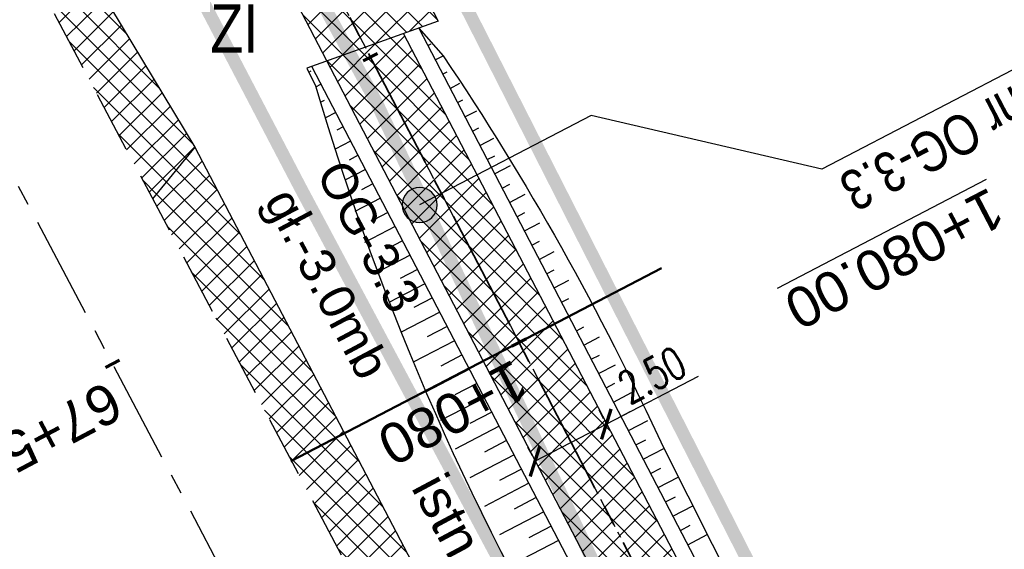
# Model space of a CAD drawing. Header units: metres. Extents: x 7529682 to 7533711, y 5721195 to 5727842.
# Tile 172 of 232: x 7530207 to 7530238, y 5726837 to 5726853. Entities that reach past the tile are written whole.
import ezdxf

# ---------------------------------------------------------------- set-up
doc = ezdxf.new("R2010")
doc.units = ezdxf.units.M
doc.header["$PDMODE"] = 1
doc.header["$PDSIZE"] = 0.3
for name, pattern in [('817-dzialki-09-05-04$0$HIDDEN', [0.375, 0.25, -0.125]), ('ACAD_ISO05W100', [33, 24, -3, 0, -3, 0, -3]), ('CENTER', [50.800000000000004, 31.75, -6.35, 6.35, -6.35]), ('CENTER2', [28.575000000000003, 19.05, -3.175, 3.175, -3.175]), ('HIDDEN', [9.524999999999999, 6.35, -3.175])]:
    doc.linetypes.add(name, pattern=pattern)
for name, color, linetype in [('C-DROGI-SYTUACJA', 7, 'Continuous'), ('C-DROGI-SYTUACJA-ETYKIETY', 7, 'Continuous'), ('D-hatch-pobocza', 131, 'Continuous'), ('D-hatch-zjazdy-BA', 244, 'Continuous'), ('D-hatch-zjazdy-kruszywo', 111, 'Continuous'), ('D-otw-geotechniczne', 4, 'Continuous'), ('D-pobocza', 60, 'Continuous'), ('D-rowy', 160, 'Continuous'), ('D-skarpa', 2, 'Continuous'), ('D-skarpa-kreskowanie', 2, 'Continuous'), ('D-wymiary', 1, 'Continuous')]:
    doc.layers.add(name, color=color, linetype=linetype)
for name, color, linetype, lineweight, true_color in [('D-hatch-ciag-pieszo-rowerowy', 7, 'Continuous', 13, 0xff9f80), ('D-LR-etap-III', 7, '817-dzialki-09-05-04$0$HIDDEN', 50, 0x00008f), ('D-przekroje-pop', 7, 'Continuous', 50, 0x000099)]:
    doc.layers.add(name, color=color, linetype=linetype, lineweight=lineweight, true_color=true_color)
for name, color, linetype, lineweight in [('D-krawędzie', 3, 'Continuous', 30), ('D-obrzeża', 2, 'Continuous', 30), ('D-opisy', 2, 'Continuous', 30), ('D-otw-geotechniczne-opis', 7, 'Continuous', 30), ('D-oś', 10, 'CENTER', 30), ('D-pas-drogowy', 7, 'ACAD_ISO05W100', 50), ('D-zjazdy', 202, 'Continuous', 30), ('D-zjazdy-opis', 202, 'Continuous', 30)]:
    doc.layers.add(name, color=color, linetype=linetype, lineweight=lineweight)
doc.layers.add('poprzeczki', color=7, linetype='Continuous', true_color=0x0000c7)
doc.styles.add('2mm08', font='arial.ttf', dxfattribs={"width": 0.8})
doc.styles.add('ARIAL', font='arial.ttf', dxfattribs={"height": 1})
doc.styles.add('DIMTEXT', font='simplex.shx', dxfattribs={"width": 0.7})
doc.styles.get("Standard").update_dxf_attribs({"font": 'arial.ttf'})
doc.dimstyles.new('500', dxfattribs={"dimtxt": 1, "dimasz": 0.6999999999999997, "dimexe": 0.2, "dimexo": 0.5, "dimgap": 0.2, "dimtad": 1, "dimrnd": 0.005, "dimzin": 0, "dimdsep": 46, "dimtxsty": 'DIMTEXT', "dimblk": 'ARCHTICK', "dimcen": 0, "dimclrd": 256, "dimclre": 256, "dimclrt": 2, "dimadec": 5, "dimazin": 0, "dimtfac": 1, "dimtofl": 0, "dimtmove": 0, "dimatfit": 3, "dimfxl": 1, "dimtolj": 1, "dimtzin": 0, "dimlwd": -1, "dimlwe": -1, "dimarcsym": 0})
pattern_1 = [(45, (0.8765760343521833, 0.4840681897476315), (-0.3367596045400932, 0.3367596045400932), []), (135, (0.8765760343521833, 0.4840681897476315), (-0.3367596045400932, -0.3367596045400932), [])]
pattern_2 = [(45, (0, 0), (-0.3367596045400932, 0.3367596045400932), []), (135, (0, 0), (-0.3367596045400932, -0.3367596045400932), [])]

# ---------------------------------------------------------------- blocks, each defined once
blk = doc.blocks.new('AeccTickLine')
at = {"color": 0, "linetype": 'ByBlock', "lineweight": -2}
blk.add_line((0, 1), (-3.673819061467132e-16, -1), dxfattribs=at)
blk = doc.blocks.new('_ArchTick')
at = {"color": 0, "linetype": 'ByBlock', "const_width": 0.15}
blk.add_lwpolyline([(-0.5, -0.5), (0.5, 0.5)], dxfattribs=at)
blk = doc.blocks.new('*D108')
at = {"layer": 'D-wymiary', "linetype": 'ByBlock', "transparency": 16777216}
for p, q in [((7530225.258602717, 5726840.663772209), (7530228.12627017, 5726842.157401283)), ((7530225.027629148, 5726841.107225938), (7530225.166213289, 5726840.841153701)), ((7530223.041334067, 5726839.508904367), (7530225.258602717, 5726840.663772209)), ((7530222.810360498, 5726839.952358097), (7530222.948944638, 5726839.686285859))]:
    blk.add_line(p, q, dxfattribs=at)
at = {"layer": 'Defpoints', "color": 0, "linetype": 'ByBlock', "lineweight": 30, "transparency": 16777216}
for p in [(7530225.258602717, 5726840.663772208), (7530225.258602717, 5726840.663772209), (7530223.041334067, 5726839.508904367)]:
    blk.add_point(p, dxfattribs=at)
at = {"layer": 'D-wymiary', "linetype": 'ByBlock', "transparency": 16777216, "xscale": 0.6999999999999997, "yscale": 0.6999999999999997, "zscale": 0.6999999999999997}
for p, rotation in [((7530225.258602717, 5726840.663772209), 27.51282421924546), ((7530223.041334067, 5726839.508904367), 207.5128242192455)]:
    blk.add_blockref('_ArchTick', p, dxfattribs=dict(at, rotation=rotation))
at = {"layer": 'D-wymiary', "color": 2, "linetype": 'ByBlock', "transparency": 16777216, "insert": (7530226.67949106, 5726842.193103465), "char_height": 1, "attachment_point": 5, "rotation": 27.512824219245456, "style": 'DIMTEXT'}
blk.add_mtext('\\A1;2.50', dxfattribs=at)
blk = doc.blocks.new('otwor')
at = {"layer": 'D-otw-geotechniczne', "lineweight": 25}
h = blk.add_hatch(color=256, dxfattribs=at)
edge = h.paths.add_edge_path()
edge.add_arc((0, 0), 1.163867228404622, 0, 360)
blk.add_circle((0, 0), 1.163867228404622, dxfattribs=at)

msp = doc.modelspace()

# ---------------------------------------------------------------- hatches: boundary and pattern name
at = {"layer": 'D-hatch-ciag-pieszo-rowerowy'}
h = msp.add_hatch(dxfattribs=at)
h.set_pattern_fill('ANSI37', color=256, scale=0.15, style=0)
h.set_pattern_definition(pattern_1)
h.paths.add_polyline_path([(7530218.951549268, 5726852.807070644), (7530216.574564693, 5726851.958846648), (7530226.803596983, 5726832.319792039), (7530255.070830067, 5726779.690066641), (7530257.273261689, 5726780.872984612), (7530229.013536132, 5726833.48873203)])
at = {"layer": 'D-hatch-pobocza'}
h = msp.add_hatch(dxfattribs=at)
h.set_pattern_fill('ANSI37', color=256, scale=0.15, style=0)
h.set_pattern_definition(pattern_2)
h.paths.add_polyline_path([(7530229.37, 5726816.95), (7530212.464239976, 5726849.277466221), (7530211.150684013, 5726847.666307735), (7530247.819962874, 5726778.438272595), (7530251.181412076, 5726772.190405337), (7530252.579545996, 5726772.942623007), (7530252.44, 5726773.19), (7530240.099999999, 5726795.81)])
at = {"layer": 'D-hatch-zjazdy-BA'}
h = msp.add_hatch(dxfattribs=at)
h.set_pattern_fill('ANSI37', color=256, scale=0.15, style=0)
h.set_pattern_definition(pattern_1)
h.paths.add_polyline_path([(7530218.818575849, 5726855.542377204), (7530215.223056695, 5726854.553651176), (7530216.574564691, 5726851.958846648), (7530220.029018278, 5726853.191564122)])
at = {"layer": 'D-hatch-zjazdy-kruszywo'}
h = msp.add_hatch(dxfattribs=at)
h.set_pattern_fill('ANSI37', color=256, scale=0.15, style=0)
h.set_pattern_definition(pattern_2)
h.paths.add_polyline_path([(7530209.844131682, 5726853.621519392), (7530209.4, 5726853.58), (7530207.770984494, 5726854.046852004), (7530211.150684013, 5726847.666307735), (7530212.464239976, 5726849.277466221)])

# ---------------------------------------------------------------- linework, layer by layer
at = {"layer": 'C-DROGI-SYTUACJA', "color": 10, "linetype": 'CENTER2', "lineweight": 35, "ltscale": 0.2}
msp.add_lwpolyline([(7529994.784814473, 5727271.452278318), (7530014.918624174, 5727233.117987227), (7530030.611190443, 5727203.571422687), (7530048.95165067, 5727168.884096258), (7530066.58439081, 5727135.608591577), (7530088.791572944, 5727092.929201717), (7530119.442360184, 5727037.047053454), (7530133.979593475, 5727010.093640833), (7530160.01702296, 5726961.449550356), (7530183.786607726, 5726917.332915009), (7530204.666096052, 5726877.528243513), (7530227.908566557, 5726832.904262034), (7530259.102442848, 5726774.825526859, 0.06358496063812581), (7530264.988877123, 5726766.578101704), (7530268.469625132, 5726762.818326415, -0.06508397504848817), (7530272.968742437, 5726756.474687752), (7530281.4242284, 5726740.503672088, -0.06508397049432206), (7530284.141528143, 5726733.216691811), (7530284.890711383, 5726729.972348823, 0.06446268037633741), (7530289.361782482, 5726717.936811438), (7530322.483990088, 5726654.998261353), (7530339.922145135, 5726621.886334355)], format="xyb", dxfattribs=at)
at = {"layer": 'D-krawędzie', "linetype": 'HIDDEN', "ltscale": 0.3}
msp.add_lwpolyline([(7529971.475882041, 5727300.786382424), (7530006.701701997, 5727234.141132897), (7530044.198460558, 5727163.133456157), (7530082.890091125, 5727090.20043586), (7530098.687472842, 5727060.36179238), (7530131.997785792, 5726997.210008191), (7530163.821737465, 5726937.096607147), (7530204.081352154, 5726861.012519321), (7530247.819962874, 5726778.438272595), (7530252.219999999, 5726770.26), (7530259.735272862, 5726756.89951491), (7530263.781713, 5726749.286762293), (7530270.196482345, 5726737.095956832), (7530272.433334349, 5726732.818899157), (7530276.00888925, 5726725.597700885), (7530279.7, 5726718.02), (7530284.501430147, 5726708.939695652), (7530291.375516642, 5726695.939652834), (7530296.045865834, 5726687.107244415), (7530304.46414878, 5726671.186868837), (7530316.603827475, 5726648.181421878)], dxfattribs=at)
at = {"layer": 'D-LR-etap-III', "ltscale": 10, "flags": 128}
msp.add_lwpolyline([(7531750.474471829, 5723895.103125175, 0.4, 0.4, 0), (7531750.505, 5723895.13, 0.4, 0.4, 0), (7531682.71, 5724022.92, 0.4, 0.4, 0), (7531619.177023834, 5724147.203692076, 0.4, 0.4, 0), (7531592.308960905, 5724198.48863389, 0.4, 0.4, 0), (7531553.263875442, 5724272.918564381, 0.4, 0.4, 0), (7531504.019999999, 5724366.79, 0.4, 0.4, 0), (7531482.09, 5724407.62, 0.4, 0.4, 0), (7531412.350402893, 5724541.182759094, 0.4, 0.4, 0), (7531388.463669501, 5724586.929768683, 0.4, 0.4, 0), (7531345.12, 5724669.94, 0.4, 0.4, 0), (7531127.66, 5725081.67, 0.4, 0.4, 0), (7531059.253139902, 5725211.040795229, 0.4, 0.4, 0), (7531008.007244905, 5725307.953830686, 0.4, 0.4, 0), (7530964.181635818, 5725390.835555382, 0.4, 0.4, 0), (7530914.557354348, 5725484.683561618, 0.4, 0.4, 0), (7530865.243241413, 5725577.493975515, 0.4, 0.4, 0), (7530840.085257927, 5725624.058651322, 0.4, 0.4, 0), (7530802.559525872, 5725694.924584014, 0.4, 0.4, 0), (7530755.54, 5725787.51, 0.4, 0.4, 0), (7530708.717810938, 5725876.303221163, 0.4, 0.4, 0), (7530695.12, 5725902.09, 0.4, 0.4, 0), (7530642.91397006, 5726001.07839487, 0.4, 0.4, 0), (7530634.934723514, 5726016.146615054, 0.4, 0.4, 0), (7530610.820000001, 5726061.929999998, 0.4, 0.4, 0), (7530610.820000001, 5726061.929999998, 0.4, 0.4, 0), (7530607.21, 5726063.51, 0.4, 0.4, 0), (7530597.42, 5726080.68, 0.4, 0.4, 0), (7530591.16, 5726088.44, 0.4, 0.4, 0), (7530581.28, 5726107.21, 0.4, 0.4, 0), (7530571.29, 5726130.56, 0.4, 0.4, 0), (7530549.554994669, 5726171.527317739, 0.4, 0.4, 0), (7530531.014309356, 5726206.473807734, 0.4, 0.4, 0), (7530516.461208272, 5726236.016618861, 0.4, 0.4, 0), (7530500.798929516, 5726266.141265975, 0.4, 0.4, 0), (7530491.349999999, 5726283.94, 0.4, 0.4, 0), (7530482.4, 5726303.41, 0.4, 0.4, 0), (7530482.4, 5726303.41, 0.4, 0.4, 0), (7530450.41, 5726357.28, 0.4, 0.4, 0), (7530397.759396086, 5726458.499907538, 0.4, 0.4, 0), (7530334.707815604, 5726583.664702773, 0.4, 0.4, 0), (7530303.939274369, 5726645.167943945, 0.4, 0.4, 0), (7530300.509779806, 5726651.777515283, 0.4, 0.4, 0), (7530289.213532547, 5726671.966724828, 0.4, 0.4, 0), (7530281.54, 5726685.57, 0.4, 0.4, 0), (7530261.37085633, 5726724.163374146, 0.4, 0.4, 0), (7530254.03, 5726738.21, 0.4, 0.4, 0), (7530197.219999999, 5726845.06, 0.4, 0.4, 0), (7530194.71, 5726849.15, 0.4, 0.4, 0), (7530195.92, 5726850.75, 0.4, 0.4, 0), (7530170.546669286, 5726892.961489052, 0.4, 0.4, 0), (7530143.174718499, 5726945.065838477, 0.4, 0.4, 0), (7530105.059999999, 5727018.32, 0.4, 0.4, 0), (7530100.059999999, 5727027.16, 0.4, 0.4, 0), (7530062.318670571, 5727099.625398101, 0.4, 0.4, 0), (7530015.378537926, 5727189.420463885, 0.4, 0.4, 0), (7529983.207960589, 5727250.206596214, 0.4, 0.4, 0), (7529953.284293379, 5727306.74720398, 0.4, 0.4, 0), (7529900.67053443, 5727406.15903814, 0.4, 0.4, 0), (7529890.630239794, 5727425.131178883, 0.4, 0.4, 0), (7529875.155383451, 5727454.426350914, 0.4, 0.4, 0), (7529857.560096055, 5727487.787346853, 0.4, 0.4, 0), (7529835.194401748, 5727530.19312405, 0.4, 0.4, 0), (7529811.740544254, 5727574.662079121, 0.4, 0.4, 0), (7529792.101859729, 5727611.922638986, 0.4, 0.4, 0), (7529768.066117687, 5727657.469613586, 0.4, 0.4, 0), (7529755.210566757, 5727682.131373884, 0.4, 0.4, 0), (7529753.309999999, 5727681.13, 0.4, 0.4, 0), (7529739.21, 5727707.77, 0.4, 0.4, 0), (7529735.394745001, 5727711.251990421, 0.4, 0.4, 0), (7529725.42, 5727730.2, 0.4, 0.4, 0), (7529723.55, 5727729.88, 0.4, 0.4, 0), (7529695.566668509, 5727782.932080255, 0.4, 0.4, 0), (7529717.67971874, 5727794.024357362, 0.4, 0.4, 0), (7529736.274870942, 5727758.647400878, 0.4, 0.4, 0), (7529736.274870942, 5727758.647400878, 0.4, 0.4, 0), (7529744.511003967, 5727750.406106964, 0.4, 0.4, 0), (7529744.511003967, 5727750.406106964, 0.4, 0.4, 0), (7529750.282568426, 5727738.549848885, 0.4, 0.4, 0), (7529777.108510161, 5727687.569424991, 0.4, 0.4, 0), (7529796.51537536, 5727651.329932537, 0.4, 0.4, 0), (7529814.937945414, 5727616.793170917, 0.4, 0.4, 0), (7529839.006722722, 5727572.303976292, 0.4, 0.4, 0), (7529860.617626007, 5727532.509108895, 0.4, 0.4, 0), (7529882.348967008, 5727491.504261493, 0.4, 0.4, 0), (7529904.865139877, 5727449.096370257, 0.4, 0.4, 0), (7529920.747384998, 5727418.884773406, 0.4, 0.4, 0), (7529946.676504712, 5727368.547487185, 0.4, 0.4, 0), (7529972.024701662, 5727320.573310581, 0.4, 0.4, 0), (7529987.740014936, 5727290.153392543, 0.4, 0.4, 0), (7529996.497385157, 5727273.661630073, 0.4, 0.4, 0), (7530017.541471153, 5727234.202689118, 0.4, 0.4, 0), (7530033.053657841, 5727204.864166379, 0.4, 0.4, 0), (7530051.622983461, 5727170.222745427, 0.4, 0.4, 0), (7530069.276612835, 5727137.015751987, 0.4, 0.4, 0), (7530089.385386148, 5727097.533639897, 0.4, 0.4, 0), (7530109.712512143, 5727060.746615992, 0.4, 0.4, 0), (7530136.769722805, 5727011.640131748, 0.4, 0.4, 0), (7530162.446686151, 5726962.743777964, 0.4, 0.4, 0), (7530187.674104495, 5726916.992101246, 0.4, 0.4, 0), (7530207.820739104, 5726879.335323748, 0.4, 0.4, 0), (7530230.625609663, 5726834.518686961, 0.4, 0.4, 0), (7530262.288093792, 5726776.61832811, 0.4, 0.4, 0), (7530277.509672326, 5726760.213143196, 0.4, 0.4, 0), (7530286.036865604, 5726744.106684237, 0.4, 0.4, 0), (7530288.097472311, 5726735.884066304, 0.4, 0.4, 0), (7530290.393870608, 5726725.046963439, 0.4, 0.4, 0), (7530296.17664807, 5726713.582980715, 0.4, 0.4, 0), (7530302.726195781, 5726701.18226779, 0.4, 0.4, 0), (7530325.685047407, 5726657.466383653, 0.4, 0.4, 0), (7530343.243978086, 5726623.648592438, 0.4, 0.4, 0), (7530360.229820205, 5726591.746871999, 0.4, 0.4, 0), (7530383.20855044, 5726548.059469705, 0.4, 0.4, 0), (7530406.017875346, 5726503.605514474, 0.4, 0.4, 0), (7530427.464919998, 5726462.620289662, 0.4, 0.4, 0), (7530447.9278544, 5726424.388014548, 0.4, 0.4, 0), (7530471.126878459, 5726379.920667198, 0.4, 0.4, 0), (7530490.501003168, 5726343.033350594, 0.4, 0.4, 0), (7530509.499458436, 5726306.733076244, 0.4, 0.4, 0), (7530529.890269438, 5726267.244072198, 0.4, 0.4, 0), (7530543.852446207, 5726238.990319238, 0.4, 0.4, 0), (7530554.808897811, 5726218.943990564, 0.4, 0.4, 0), (7530559.027108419, 5726212.223286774, 0.4, 0.4, 0), (7530563.060988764, 5726206.409670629, 0.4, 0.4, 0), (7530566.93354971, 5726200.463543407, 0.4, 0.4, 0), (7530569.771022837, 5726194.901501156, 0.4, 0.4, 0), (7530571.47319415, 5726191.282350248, 0.4, 0.4, 0), (7530572.839142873, 5726188.024533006, 0.4, 0.4, 0), (7530575.295071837, 5726182.034664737, 0.4, 0.4, 0), (7530579.736851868, 5726173.306070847, 0.4, 0.4, 0), (7530583.3, 5726167.41, 0.4, 0.4, 0), (7530593.4, 5726163.33, 0.4, 0.4, 0), (7530598.618375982, 5726155.264489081, 0.4, 0.4, 0), (7530608.258304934, 5726140.497132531, 0.4, 0.4, 0), (7530603.269999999, 5726136.83, 0.4, 0.4, 0), (7530606.53, 5726131.84, 0.4, 0.4, 0), (7530604.239057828, 5726124.21679044, 0.4, 0.4, 0), (7530605.847136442, 5726121.630127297, 0.4, 0.4, 0), (7530608.971611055, 5726116.164124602, 0.4, 0.4, 0), (7530618.114293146, 5726097.791111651, 0.4, 0.4, 0), (7530651.213125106, 5726034.959524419, 0.4, 0.4, 0), (7530670.243741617, 5725998.61095082, 0.4, 0.4, 0), (7530698.075474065, 5725945.952624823, 0.4, 0.4, 0), (7530716.505955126, 5725911.3051464, 0.4, 0.4, 0), (7530735.223454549, 5725875.667401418, 0.4, 0.4, 0), (7530752.504235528, 5725842.154920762, 0.4, 0.4, 0), (7530778.310652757, 5725793.501254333, 0.4, 0.4, 0), (7530797.499961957, 5725756.381811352, 0.4, 0.4, 0), (7530812.518974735, 5725728.28874362, 0.4, 0.4, 0), (7530820.039295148, 5725713.160404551, 0.4, 0.4, 0), (7530822.422446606, 5725710.193574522, 0.4, 0.4, 0), (7530833.154893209, 5725688.800634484, 0.4, 0.4, 0), (7530849.629354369, 5725656.158601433, 0.4, 0.4, 0), (7530867.98290276, 5725621.963939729, 0.4, 0.4, 0), (7530872.629809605, 5725612.88760475, 0.4, 0.4, 0), (7530880.354488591, 5725597.594500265, 0.4, 0.4, 0), (7530883.839446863, 5725593.389159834, 0.4, 0.4, 0), (7530891.782113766, 5725587.763349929, 0.4, 0.4, 0), (7530895.038670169, 5725584.280746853, 0.4, 0.4, 0), (7530897.033644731, 5725580.941110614, 0.4, 0.4, 0), (7530900.951646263, 5725579.945856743, 0.4, 0.4, 0), (7530904.80970798, 5725571.977328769, 0.4, 0.4, 0), (7530903.682362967, 5725568.566434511, 0.4, 0.4, 0), (7530908.900614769, 5725558.844845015, 0.4, 0.4, 0), (7530910.252030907, 5725545.671606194, 0.4, 0.4, 0), (7530912.872986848, 5725538.645543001, 0.4, 0.4, 0), (7530945.278171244, 5725478.464284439, 0.4, 0.4, 0), (7530959.692318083, 5725450.24628822, 0.4, 0.4, 0), (7531002.82670893, 5725368.192370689, 0.4, 0.4, 0), (7531044.703532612, 5725290.314293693, 0.4, 0.4, 0), (7531064.098839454, 5725253.212562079, 0.4, 0.4, 0), (7531083.010253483, 5725216.677517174, 0.4, 0.4, 0), (7531113.013137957, 5725158.465613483, 0.4, 0.4, 0), (7531137.364304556, 5725113.07076138, 0.4, 0.4, 0), (7531150.830830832, 5725086.711759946, 0.4, 0.4, 0), (7531159.745663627, 5725076.640848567, 0.4, 0.4, 0), (7531166.309999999, 5725074.58, 0.4, 0.4, 0), (7531172.29, 5725062.58, 0.4, 0.4, 0), (7531170.589828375, 5725055.605912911, 0.4, 0.4, 0), (7531173.732823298, 5725044.080706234, 0.4, 0.4, 0), (7531215.342008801, 5724964.859648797, 0.4, 0.4, 0), (7531238.054496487, 5724921.684649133, 0.4, 0.4, 0), (7531262.389821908, 5724875.282876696, 0.4, 0.4, 0), (7531295.587160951, 5724811.265731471, 0.4, 0.4, 0), (7531348.487908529, 5724712.362812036, 0.4, 0.4, 0), (7531363.740817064, 5724682.68394264, 0.4, 0.4, 0), (7531366.986905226, 5724675.865317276, 0.4, 0.4, 0), (7531382.541261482, 5724646.110625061, 0.4, 0.4, 0), (7531401.299165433, 5724610.874551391, 0.4, 0.4, 0), (7531428.964837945, 5724558.862274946, 0.4, 0.4, 0), (7531449.111202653, 5724520.397801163, 0.4, 0.4, 0), (7531477.292992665, 5724465.831467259, 0.4, 0.4, 0), (7531500.996290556, 5724421.112506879, 0.4, 0.4, 0), (7531512.121834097, 5724400.549045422, 0.4, 0.4, 0), (7531513.78163794, 5724396.757451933, 0.4, 0.4, 0), (7531526.32, 5724379.39, 0.4, 0.4, 0), (7531566.783642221, 5724302.73628205, 0.4, 0.4, 0), (7531578.579156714, 5724282.774819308, 0.4, 0.4, 0), (7531584.232619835, 5724273.111246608, 0.4, 0.4, 0), (7531590.109283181, 5724263.508189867, 0.4, 0.4, 0), (7531593.027899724, 5724258.771479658, 0.4, 0.4, 0), (7531595.711841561, 5724254.226824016, 0.4, 0.4, 0), (7531601.659976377, 5724243.898197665, 0.4, 0.4, 0), (7531606.097733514, 5724235.986407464, 0.4, 0.4, 0), (7531609.382207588, 5724230.799061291, 0.4, 0.4, 0), (7531611.580260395, 5724227.671180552, 0.4, 0.4, 0), (7531612.707802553, 5724225.86410867, 0.4, 0.4, 0), (7531618.665224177, 5724214.480919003, 0.4, 0.4, 0), (7531619.885522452, 5724212.333950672, 0.4, 0.4, 0), (7531620.931818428, 5724210.787064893, 0.4, 0.4, 0), (7531623.518605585, 5724207.111542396, 0.4, 0.4, 0), (7531626.143926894, 5724203.61306897, 0.4, 0.4, 0), (7531632.022984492, 5724196.485954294, 0.4, 0.4, 0), (7531653.949089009, 5724152.617641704, 0.4, 0.4, 0), (7531656.750690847, 5724143.103797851, 0.4, 0.4, 0), (7531659.61440691, 5724133.254504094, 0.4, 0.4, 0), (7531661.627147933, 5724128.646047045, 0.4, 0.4, 0.01093811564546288), (7531674.314987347, 5724101.43546424, 0.4, 0.4, 0), (7531685.137626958, 5724081.408252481, 0.4, 0.4, 0), (7531692.159945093, 5724066.277333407, 0.4, 0.4, 0), (7531699.662164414, 5724051.388120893, 0.4, 0.4, 0), (7531704.480624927, 5724040.808561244, 0.4, 0.4, 0), (7531704.480624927, 5724040.808561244, 0.4, 0.4, 0), (7531704.401251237, 5724037.368913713, 0.4, 0.4, 0), (7531720.383609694, 5724003.441317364, 0.4, 0.4, 0), (7531728.79890528, 5723986.206298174, 0.4, 0.4, 0), (7531733.237926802, 5723977.192631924, 0.4, 0.4, 0), (7531736.750027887, 5723969.505210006, 0.4, 0.4, 0), (7531737.336143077, 5723968.518916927, 0.4, 0.4, 0), (7531738.285051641, 5723967.699360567, 0.4, 0.4, 0), (7531742.180915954, 5723962.346428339, 0.4, 0.4, 0), (7531744.286141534, 5723958.615526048, 0.4, 0.4, 0), (7531755.393260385, 5723944.192617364, 0.4, 0.4, 0), (7531758.69, 5723936.76, 0.4, 0.4, 0), (7531780.08, 5723929.25, 0.4, 0.4, 0), (7531792.611989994, 5723906.337708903, 0.4, 0.4, 0), (7531792.611989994, 5723906.337708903, 0.4, 0.4, 0), (7531756.962094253, 5723883.055323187, 0.4, 0.4, 0), (7531750.46, 5723895.130000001, 0.4, 0.4, 0), (7531750.46, 5723895.130000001, 0, 0, 0)], format="xyseb", dxfattribs=at)
at = {"layer": 'D-obrzeża'}
for points in [[(7530255.070830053, 5726779.690066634), (7530226.803596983, 5726832.319792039), (7530203.558300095, 5726876.949199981), (7530182.682878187, 5726916.746119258), (7530158.915773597, 5726960.858151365), (7530132.878471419, 5727009.502004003), (7530118.344271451, 5727036.449792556), (7530087.649834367, 5727092.411522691), (7530086.699342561, 5727094.242115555), (7530065.47768309, 5727135.027454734), (7530047.847139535, 5727168.298814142), (7530029.506689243, 5727202.986120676), (7530013.813315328, 5727232.534205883), (7529993.681375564, 5727270.864936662)], [(7530257.273261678, 5726780.872984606), (7530229.013536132, 5726833.48873203), (7530218.951549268, 5726852.807070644)]]:
    msp.add_lwpolyline(points, dxfattribs=at)
at = {"layer": 'D-otw-geotechniczne-opis', "linetype": 'ByBlock', "lineweight": 30}
msp.add_lwpolyline([(7530248.70037828, 5726857.312401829), (7530231.956740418, 5726848.591451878), (7530224.792439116, 5726850.260532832), (7530219.451646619, 5726847.478772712)], dxfattribs=at)
at = {"layer": 'D-oś', "ltscale": 0.1}
msp.add_lwpolyline([(7530313.508365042, 5726646.547986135), (7530301.370075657, 5726669.550802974), (7530292.95179271, 5726685.471178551), (7530288.281443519, 5726694.303586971), (7530281.407357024, 5726707.303629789), (7530276.578826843, 5726716.435184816), (7530272.867295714, 5726724.054807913), (7530269.313944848, 5726731.231162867), (7530267.097066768, 5726735.470028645), (7530260.687746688, 5726747.650478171), (7530256.664309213, 5726755.219954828), (7530249.153360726, 5726768.572752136), (7530244.732367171, 5726776.789976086), (7530200.987754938, 5726859.375553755), (7530160.728462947, 5726935.45903188), (7530128.903273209, 5726995.57477155), (7530095.592978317, 5727058.726521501), (7530079.798237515, 5727088.5601794), (7530041.105041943, 5727161.496149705), (7530003.607351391, 5727232.505591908), (7529968.380651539, 5727299.152506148)], dxfattribs=at)
at = {"layer": 'D-oś', "ltscale": 0.03}
msp.add_lwpolyline([(7529994.784814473, 5727271.452278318), (7530014.918624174, 5727233.117987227), (7530030.611190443, 5727203.571422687), (7530048.95165067, 5727168.884096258), (7530066.58439081, 5727135.608591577), (7530088.791572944, 5727092.929201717), (7530119.442360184, 5727037.047053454), (7530133.979593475, 5727010.093640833), (7530160.01702296, 5726961.449550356), (7530183.786607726, 5726917.332915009), (7530204.666096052, 5726877.528243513), (7530227.908566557, 5726832.904262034), (7530259.102442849, 5726774.825526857, 0.06358496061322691), (7530264.988877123, 5726766.578101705), (7530268.469625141, 5726762.818326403, -0.06508397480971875), (7530272.968742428, 5726756.474687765), (7530281.424228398, 5726740.503672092, -0.06508397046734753), (7530284.141528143, 5726733.216691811), (7530284.890711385, 5726729.972348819, 0.06446268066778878), (7530289.361782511, 5726717.936811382), (7530322.48423269, 5726654.997800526)], format="xyb", dxfattribs=at)
at = {"layer": 'D-pas-drogowy', "ltscale": 0.2, "flags": 128}
msp.add_lwpolyline([(7531633.018560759, 5724182.834272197, 0.4, 0.4, 0), (7531617.558899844, 5724211.608162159, 0.4, 0.4, 0), (7531566.783642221, 5724302.73628205, 0.4, 0.4, 0), (7531538.419082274, 5724356.469679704, 0.4, 0.4, 0), (7531526.32, 5724379.39, 0.4, 0.4, 0), (7531516.102085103, 5724393.607319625, 0.4, 0.4, 0.001485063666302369), (7531513.78037409, 5724396.837773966, 0.4, 0.4, 0), (7531501.87, 5724413.41, 0.4, 0.4, 0), (7531474.926107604, 5724464.507896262, 0.4, 0.4, 0), (7531446.200436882, 5724518.992313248, 0.4, 0.4, 0), (7531424.962185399, 5724559.262257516, 0.4, 0.4, 0), (7531398.444460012, 5724609.565801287, 0.4, 0.4, 0), (7531379.647455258, 5724645.216004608, 0.4, 0.4, 0), (7531365.23, 5724672.56, 0.4, 0.4, 0), (7531341.305752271, 5724717.915356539, 0.4, 0.4, 0), (7531312.899996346, 5724771.788898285, 0.4, 0.4, 0), (7531292.590923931, 5724810.306502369, 0.4, 0.4, 0), (7531259.391619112, 5724873.271351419, 0.4, 0.4, 0), (7531233.740401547, 5724921.922582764, 0.4, 0.4, 0), (7531203.072738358, 5724980.092044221, 0.4, 0.4, 0), (7531173.471398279, 5725036.225177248, 0.4, 0.4, 0), (7531168.269999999, 5725046.09, 0.4, 0.4, 0), (7531172.29, 5725062.58, 0.4, 0.4, 0), (7531166.309999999, 5725074.58, 0.4, 0.4, 0), (7531150.32, 5725079.6, 0.4, 0.4, 0), (7531141.5, 5725096.43, 0.4, 0.4, 0), (7531109.311735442, 5725157.814415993, 0.4, 0.4, 0), (7531086.641300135, 5725201.047918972, 0.4, 0.4, 0), (7531059.198258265, 5725253.383662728, 0.4, 0.4, 0), (7531028.206828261, 5725312.48946212, 0.4, 0.4, 0), (7530999.104694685, 5725367.990143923, 0.4, 0.4, 0), (7530956.247527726, 5725449.724815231, 0.4, 0.4, 0), (7530924.397774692, 5725510.463768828, 0.4, 0.4, 0), (7530897.509999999, 5725561.74, 0.4, 0.4, 0), (7530894.46, 5725566.14, 0.4, 0.4, 0), (7530892.16, 5725570.49, 0.4, 0.4, 0), (7530869.362688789, 5725613.307018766, 0.4, 0.4, 0), (7530861.693971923, 5725627.704613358, 0.4, 0.4, 0), (7530852.74, 5725644.52, 0.4, 0.4, 0), (7530831.509999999, 5725684.2, 0.4, 0.4, 0), (7530811.13, 5725722.52, 0.4, 0.4, 0), (7530792.3476413, 5725757.940652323, 0.4, 0.4, 0), (7530768.03, 5725803.8, 0.4, 0.4, 0), (7530748.768542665, 5725840.178507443, 0.4, 0.4, 0), (7530727.7, 5725879.97, 0.4, 0.4, 0), (7530712.0981582, 5725909.54523909, 0.4, 0.4, 0), (7530693.644105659, 5725944.645156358, 0.4, 0.4, 0), (7530665.702224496, 5725997.538976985, 0.4, 0.4, 0), (7530641.759999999, 5726042.88, 0.4, 0.4, 0), (7530616.5, 5726091.48, 0.4, 0.4, 0), (7530604.628439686, 5726114.319880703, 0.4, 0.4, -0.007762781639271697), (7530602.5, 5726118.43, 0.4, 0.4, 0), (7530603.992037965, 5726123.394821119, 0.4, 0.4, 0), (7530606.53, 5726131.84, 0.4, 0.4, 0), (7530603.269999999, 5726136.83, 0.4, 0.4, 0), (7530593.775620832, 5726151.368713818, 0.4, 0.4, 0), (7530590.202637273, 5726156.84001263, 0.4, 0.4, 0), (7530583.3, 5726167.41, 0.4, 0.4, 0), (7530580.578343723, 5726170.427567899, 0.4, 0.4, 0), (7530575.849999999, 5726175.67, 0.4, 0.4, 0), (7530569.009999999, 5726186.66, 0.4, 0.4, 0), (7530562.555322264, 5726199.189409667, 0.4, 0.4, 0), (7530555.67, 5726211.39, 0.4, 0.4, 0), (7530548.29, 5726224.23, 0.4, 0.4, 0), (7530540.58, 5726237.71, 0.4, 0.4, 0), (7530532.679999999, 5726252.65, 0.4, 0.4, 0), (7530524.059999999, 5726269.35, 0.4, 0.4, 0), (7530502.82, 5726309.91, 0.4, 0.4, 0), (7530488.83, 5726336.63, 0.4, 0.4, 0), (7530466.03, 5726380.16, 0.4, 0.4, 0), (7530438.469999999, 5726432.77, 0.4, 0.4, 0), (7530424.53, 5726459.09, 0.4, 0.4, 0), (7530401.63, 5726502.97, 0.4, 0.4, 0), (7530383.38, 5726538.06, 0.4, 0.4, 0), (7530353.969999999, 5726593.52, 0.4, 0.4, 0), (7530338.469999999, 5726622.74, 0.4, 0.4, 0), (7530322.009999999, 5726653.88, 0.4, 0.4, 0), (7530297.54, 5726700.33, 0.4, 0.4, 0), (7530287.38, 5726719.6, 0.4, 0.4, 0), (7530285.94993921, 5726722.315508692, 0.4, 0.4, 0), (7530280.259999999, 5726733.12, 0.4, 0.4, 0), (7530266.73, 5726758.74, 0.4, 0.4, 0), (7530260.42, 5726770.47, 0.4, 0.4, 0), (7530253.25, 5726783.82, 0.4, 0.4, 0), (7530244.95, 5726799.33, 0.4, 0.4, 0), (7530239.389999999, 5726808.49, 0.4, 0.4, 0), (7530238.29, 5726807.9, 0.4, 0.4, 0), (7530218.11, 5726850.67, 0.4, 0.4, 0), (7530175.906646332, 5726928.168028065, 0.4, 0.4, 0), (7530096.679999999, 5727076.15, 0.4, 0.4, 0), (7530094.679999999, 5727079.89, 0.4, 0.4, 0), (7530064.59693469, 5727135.522637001, 0.4, 0.4, 0), (7530046.730970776, 5727168.8921561, 0.4, 0.4, 0), (7530025.803045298, 5727208.461374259, 0.4, 0.4, 0), (7530012.846501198, 5727232.979315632, 0.4, 0.4, 0), (7529994.15, 5727268.45, 0.4, 0.4, 0), (7529981.670868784, 5727291.93018666, 0.4, 0.4, 0), (7529949.889999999, 5727351.73, 0.4, 0.4, 0), (7529924.75, 5727399.03, 0.4, 0.4, 0), (7529915.515824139, 5727417.099754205, 0.4, 0.4, 0), (7529885.83, 5727475.19, 0.4, 0.4, 0), (7529862.559999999, 5727519.97, 0.4, 0.4, 0), (7529852.984923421, 5727538.191086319, 0.4, 0.4, 0), (7529836.513084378, 5727569.51130111, 0.4, 0.4, 0), (7529815.36890814, 5727609.140983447, 0.4, 0.4, 0), (7529792.795203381, 5727651.247499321, 0.4, 0.4, 0), (7529774.199114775, 5727685.858348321, 0.4, 0.4, 0), (7529746.966026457, 5727736.059440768, 0.4, 0.4, 0), (7529733.92, 5727757.62, 0.4, 0.4, 0), (7529708.607472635, 5727806.388536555, 0.4, 0.4, 0), (7529688.491967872, 5727796.344621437, 0.4, 0.4, 0), (7529723.55, 5727729.88, 0.4, 0.4, 0), (7529725.42, 5727730.2, 0.4, 0.4, 0), (7529735.38, 5727711.28, 0.4, 0.4, 0), (7529739.21, 5727707.77, 0.4, 0.4, 0), (7529753.309999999, 5727681.13, 0.4, 0.4, 0), (7529755.178396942, 5727682.114424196, 0.4, 0.4, 0), (7529792.101859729, 5727611.922638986, 0.4, 0.4, 0), (7529811.740544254, 5727574.662079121, 0.4, 0.4, 0), (7529835.194401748, 5727530.19312405, 0.4, 0.4, 0), (7529857.560096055, 5727487.787346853, 0.4, 0.4, 0), (7529875.155383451, 5727454.426350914, 0.4, 0.4, 0), (7529890.630239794, 5727425.131178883, 0.4, 0.4, 0), (7529900.67053443, 5727406.15903814, 0.4, 0.4, 0), (7529953.284293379, 5727306.74720398, 0.4, 0.4, 0), (7529983.207960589, 5727250.206596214, 0.4, 0.4, 0), (7530015.378537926, 5727189.420463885, 0.4, 0.4, 0), (7530062.318670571, 5727099.625398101, 0.4, 0.4, 0), (7530100.059999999, 5727027.16, 0.4, 0.4, 0), (7530105.059999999, 5727018.32, 0.4, 0.4, 0), (7530143.174718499, 5726945.065838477, 0.4, 0.4, 0), (7530170.546669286, 5726892.961489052, 0.4, 0.4, 0), (7530195.92, 5726850.75, 0.4, 0.4, 0), (7530194.71, 5726849.15, 0.4, 0.4, 0), (7530197.219999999, 5726845.06, 0.4, 0.4, 0), (7530254.03, 5726738.21, 0.4, 0.4, 0), (7530261.37085633, 5726724.163374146, 0.4, 0.4, 0), (7530281.54, 5726685.57, 0.4, 0.4, 0), (7530289.213532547, 5726671.966724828, 0.4, 0.4, 0), (7530300.509779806, 5726651.777515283, 0.4, 0.4, 0), (7530303.939274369, 5726645.167943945, 0.4, 0.4, 0), (7530334.707815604, 5726583.664702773, 0.4, 0.4, 0), (7530397.759396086, 5726458.499907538, 0.4, 0.4, 0), (7530450.41, 5726357.28, 0.4, 0.4, 0), (7530482.4, 5726303.41, 0.4, 0.4, 0), (7530483.687990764, 5726301.003383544, 0.4, 0.4, 0), (7530491.349999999, 5726283.94, 0.4, 0.4, 0), (7530512.67, 5726243.78, 0.4, 0.4, 0), (7530529.429999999, 5726209.46, 0.4, 0.4, 0), (7530571.29, 5726130.56, 0.4, 0.4, 0), (7530581.28, 5726107.21, 0.4, 0.4, 0), (7530591.16, 5726088.44, 0.4, 0.4, 0), (7530597.42, 5726080.68, 0.4, 0.4, 0), (7530607.21, 5726063.51, 0.4, 0.4, 0), (7530610.820000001, 5726061.929999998, 0.4, 0.4, 0), (7530634.934723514, 5726016.146615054, 0.4, 0.4, 0), (7530642.91397006, 5726001.07839487, 0.4, 0.4, 0), (7530695.12, 5725902.09, 0.4, 0.4, 0), (7530708.717810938, 5725876.303221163, 0.4, 0.4, 0), (7530755.54, 5725787.51, 0.4, 0.4, 0), (7530802.559525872, 5725694.924584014, 0.4, 0.4, 0), (7530840.085257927, 5725624.058651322, 0.4, 0.4, 0), (7530865.243241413, 5725577.493975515, 0.4, 0.4, 0), (7530914.557354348, 5725484.683561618, 0.4, 0.4, 0), (7530964.181635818, 5725390.835555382, 0.4, 0.4, 0), (7531008.007244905, 5725307.953830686, 0.4, 0.4, 0), (7531059.253139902, 5725211.040795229, 0.4, 0.4, 0), (7531127.66, 5725081.67, 0.4, 0.4, 0), (7531345.12, 5724669.94, 0.4, 0.4, 0), (7531388.463669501, 5724586.929768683, 0.4, 0.4, 0), (7531412.350402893, 5724541.182759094, 0.4, 0.4, 0), (7531482.09, 5724407.62, 0.4, 0.4, 0), (7531504.019999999, 5724366.79, 0.4, 0.4, 0), (7531519.374444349, 5724337.520497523, 0.4, 0.4, 0), (7531563.748815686, 5724252.931583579, 0.4, 0.4, 0), (7531602.175111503, 5724179.681224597, 0.4, 0.4, 0), (7531619.177023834, 5724147.203692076, 0.4, 0.4, 0), (7531625.038493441, 5724135.63500206, 0.4, 0.4, 0), (7531656.796442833, 5724073.31633882, 0.4, 0.4, 0), (7531675.12, 5724037.36, 0.4, 0.4, 0), (7531682.71, 5724022.92, 0.4, 0.4, 0), (7531705.565196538, 5723979.810545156, 0.4, 0.4, 0), (7531736.605941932, 5723921.261514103, 0.4, 0.4, 0), (7531750.46, 5723895.130000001, 0.4, 0.4, 0), (7531740.769999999, 5723886.56, 0.4, 0.4, 0), (7531732.86, 5723885, 0.4, 0.4, 0), (7531722.179999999, 5723887.77, 0.4, 0.4, 0), (7531729.87, 5723862.17, 0.4, 0.4, 0), (7531742.92, 5723861.93, 0.4, 0.4, 0), (7531763.71, 5723859.52, 0.4, 0.4, 0), (7531768.42, 5723854.12, 0.4, 0.4, 0), (7531787.42, 5723817.97, 0.4, 0.4, 0), (7531795.57, 5723809.82, 0.4, 0.4, 0), (7531816.346897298, 5723819.850397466, 0.4, 0.4, 0), (7531816.346897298, 5723819.850397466, 0.4, 0.4, 0), (7531805.059999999, 5723843.23, 0.4, 0.4, 0), (7531803.61, 5723886.23, 0.4, 0.4, 0), (7531803.61, 5723886.23, 0.4, 0.4, 0), (7531780.08, 5723929.25, 0.4, 0.4, 0), (7531758.69, 5723936.76, 0.4, 0.4, 0), (7531749.3590272, 5723946.412126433, 0.4, 0.4, 0), (7531742.71, 5723953.29, 0.4, 0.4, 0), (7531735.177368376, 5723967.877529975, 0.4, 0.4, 0), (7531722.37, 5723992.68, 0.4, 0.4, 0), (7531705.041669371, 5724030.885563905, 0.4, 0.4, 0), (7531699.469999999, 5724043.17, 0.4, 0.4, 0), (7531692.69, 5724058.11, 0.4, 0.4, 0), (7531679.672010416, 5724084.016803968, 0.4, 0.4, 0), (7531674.55, 5724094.21, 0.4, 0.4, 0), (7531666.633166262, 5724114.002855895, 0.4, 0.4, 0), (7531649, 5724153.82, 0.4, 0.4, 0), (7531641.49, 5724149.34, 0.4, 0.4, 0), (7531626.04, 5724179.34, 0.4, 0.4, 0), (7531633.03, 5724182.84, 0, 0, 0)], format="xyseb", dxfattribs=at)
at = {"layer": 'D-pobocza'}
for points in [[(7530219.426946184, 5726852.976715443), (7530229.455523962, 5726833.722520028), (7530257.713748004, 5726781.109568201)], [(7530254.630343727, 5726779.453483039), (7530226.361609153, 5726832.08600404), (7530216.099167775, 5726851.789201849)], [(7530212.464239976, 5726849.277466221), (7530229.37, 5726816.95), (7530240.099999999, 5726795.81), (7530252.44, 5726773.19), (7530252.579545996, 5726772.942623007), (7530251.181412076, 5726772.190405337)]]:
    msp.add_lwpolyline(points, dxfattribs=at)
at = {"layer": 'D-przekroje-pop'}
msp.add_lwpolyline([(7530226.977582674, 5726845.515437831), (7530222.543045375, 5726843.205702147), (7530215.447785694, 5726839.510125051)], dxfattribs=at)
at = {"layer": 'D-rowy', "linetype": 'HIDDEN', "ltscale": 0.1, "const_width": 0.4, "flags": 128}
msp.add_lwpolyline([(7530267.204805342, 5726753.581889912), (7530262.981708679, 5726761.263961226), (7530254.918309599, 5726774.308589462), (7530242.345448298, 5726798.174197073), (7530215.738014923, 5726848.032501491), (7530210.965394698, 5726857.16211251)], dxfattribs=at)
at = {"layer": 'D-skarpa', "linetype": 'Continuous'}
for points in [[(7530215.947524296, 5726851.735088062), (7530216.215109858, 5726851.184920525, 0.06497922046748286), (7530224.958918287, 5726831.36793312, -2.610821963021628e-05), (7530231.251929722, 5726819.506548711), (7530233.617734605, 5726815.101668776), (7530238.381060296, 5726806.30894341), (7530240.812599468, 5726801.93936912), (7530243.539830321, 5726797.72860975), (7530246.145187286, 5726793.452392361)], [(7530219.426946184, 5726852.976715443), (7530220.183044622, 5726852.119955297, -0.04068884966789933), (7530227.04376128, 5726839.912340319), (7530229.299592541, 5726835.449726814), (7530230.02375787, 5726834.005962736, 0.003973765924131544), (7530236.320805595, 5726822.229023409), (7530238.69619139, 5726817.829289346), (7530240.99041057, 5726813.385960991), (7530243.491215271, 5726809.053588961), (7530257.183385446, 5726784.005060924), (7530257.315805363, 5726783.763209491), (7530257.885606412, 5726782.731493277), (7530260.346791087, 5726778.377841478), (7530261.663851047, 5726776.201249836, 0.01941615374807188), (7530265.948042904, 5726770.821461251), (7530267.708167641, 5726769.095583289), (7530271.462206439, 5726765.588816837), (7530273.203777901, 5726763.81963173), (7530274.520004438, 5726762.29894806), (7530275.554711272, 5726760.657329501), (7530276.652550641, 5726758.556618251), (7530276.652550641, 5726758.556618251)]]:
    msp.add_lwpolyline(points, format="xyb", dxfattribs=at)
at = {"layer": 'D-skarpa-kreskowanie', "linetype": 'Continuous'}
for p, q in [((7530219.708338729, 5726852.436460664, 107.7613139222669), (7530219.814435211, 5726852.491721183, 107.681559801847)), ((7530219.939312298, 5726851.993006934, 107.7608543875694), (7530220.183044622, 5726852.119955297, 107.5776375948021)), ((7530216.009086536, 5726851.608513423, 107.7362561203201), (7530216.081530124, 5726851.646245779, 107.6842328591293)), ((7530220.170285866, 5726851.549553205, 107.7603948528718), (7530220.307921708, 5726851.621241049, 107.6569321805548)), ((7530216.223931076, 5726851.156658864, 107.7444418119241), (7530216.38494728, 5726851.240524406, 107.6317500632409)), ((7530220.401259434, 5726851.106099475, 107.7599353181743), (7530220.708070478, 5726851.265902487, 107.5293014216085)), ((7530216.375288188, 5726850.671736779, 107.6606235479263), (7530216.495604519, 5726850.734403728, 107.6459570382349)), ((7530220.632233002, 5726850.662645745, 107.7594757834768), (7530220.801408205, 5726850.750760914, 107.6323045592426)), ((7530220.863206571, 5726850.219192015, 107.7590162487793), (7530221.233096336, 5726850.411849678, 107.4809652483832)), ((7530216.846894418, 5726850.353616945, 107.6308309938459), (7530216.526645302, 5726850.186814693, 107.5768052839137)), ((7530217.077867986, 5726849.910163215, 107.6303714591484), (7530216.877935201, 5726849.806027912, 107.5616792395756)), ((7530221.09418014, 5726849.775738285, 107.7585567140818), (7530221.294894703, 5726849.880280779, 107.6076769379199)), ((7530221.325153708, 5726849.332284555, 107.7580971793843), (7530221.758122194, 5726849.557796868, 107.4326290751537)), ((7530217.308841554, 5726849.466709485, 107.6299119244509), (7530216.829359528, 5726849.216970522, 107.4091687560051)), ((7530217.539815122, 5726849.023255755, 107.6294523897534), (7530217.260265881, 5726848.877652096, 107.4774014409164)), ((7530221.556127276, 5726848.888830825, 107.7576376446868), (7530221.788381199, 5726849.009800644, 107.5830493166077)), ((7530217.770788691, 5726848.579802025, 107.6289928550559), (7530217.132073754, 5726848.247126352, 107.2415322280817)), ((7530221.787100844, 5726848.445377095, 107.7571781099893), (7530222.282882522, 5726848.703605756, 107.3844925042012)), ((7530218.00176226, 5726848.136348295, 107.6285333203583), (7530217.642596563, 5726847.949276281, 107.3931236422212)), ((7530222.018074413, 5726848.001923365, 107.7567185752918), (7530222.263729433, 5726848.129873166, 107.5720564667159)), ((7530218.232735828, 5726847.692894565, 107.6280737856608), (7530217.43478798, 5726847.277282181, 107.0738957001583)), ((7530222.249047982, 5726847.558469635, 107.7562590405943), (7530222.735886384, 5726847.812040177, 107.390296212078)), ((7530218.463709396, 5726847.249440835, 107.6276142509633), (7530218.024927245, 5726847.020900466, 107.3088458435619)), ((7530222.48002155, 5726847.115015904, 107.7557995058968), (7530222.721204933, 5726847.240636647, 107.5744987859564)), ((7530218.694682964, 5726846.805987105, 107.6271547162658), (7530217.73974313, 5726846.308605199, 106.9093138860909)), ((7530222.710995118, 5726846.671562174, 107.7553399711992), (7530223.188890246, 5726846.920474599, 107.3960999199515)), ((7530218.925656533, 5726846.362533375, 107.6266951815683), (7530218.427603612, 5726846.103121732, 107.2523022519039)), ((7530222.941968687, 5726846.228108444, 107.7548804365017), (7530223.178680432, 5726846.351400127, 107.5769411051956)), ((7530219.156630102, 5726845.919079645, 107.6262356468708), (7530218.119358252, 5726845.37881498, 106.8465047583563)), ((7530223.172942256, 5726845.784654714, 107.7544209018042), (7530223.641894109, 5726846.02890902, 107.4019036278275)), ((7530219.38760367, 5726845.475625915, 107.6257761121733), (7530218.848384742, 5726845.194772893, 107.2204381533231)), ((7530223.403915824, 5726845.341200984, 107.7539613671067), (7530223.636155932, 5726845.462163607, 107.5793834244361)), ((7530219.618577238, 5726845.032172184, 107.6253165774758), (7530218.498973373, 5726844.449024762, 106.7836956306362)), ((7530223.634889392, 5726844.897747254, 107.7535018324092), (7530224.094897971, 5726845.137343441, 107.407707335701)), ((7530219.849550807, 5726844.588718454, 107.6248570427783), (7530219.269165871, 5726844.286424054, 107.1885740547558)), ((7530223.865862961, 5726844.454293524, 107.7530422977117), (7530224.093631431, 5726844.572927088, 107.5818257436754)), ((7530220.080524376, 5726844.145264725, 107.6243975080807), (7530218.878588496, 5726843.519234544, 106.720886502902)), ((7530224.096836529, 5726844.010839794, 107.752582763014), (7530224.548073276, 5726844.245867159, 107.4133821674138)), ((7530220.311497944, 5726843.701810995, 107.6239379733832), (7530219.689947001, 5726843.378075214, 107.1567099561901)), ((7530224.327810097, 5726843.567386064, 107.7521232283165), (7530224.562818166, 5726843.689790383, 107.5754645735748)), ((7530224.558783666, 5726843.123932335, 107.751663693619), (7530225.047579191, 5726843.378522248, 107.3842296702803)), ((7530220.542471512, 5726843.258357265, 107.6234784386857), (7530219.258203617, 5726842.589444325, 106.6580773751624)), ((7530220.773445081, 5726842.814903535, 107.6230189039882), (7530220.11072813, 5726842.469726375, 107.1248458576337)), ((7530224.789757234, 5726842.680478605, 107.7512041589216), (7530225.043544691, 5726842.812664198, 107.5604287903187)), ((7530225.020730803, 5726842.237024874, 107.7507446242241), (7530225.547085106, 5726842.511177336, 107.3550771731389)), ((7530221.00441865, 5726842.371449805, 107.6225593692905), (7530219.640134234, 5726841.660860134, 106.5970088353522)), ((7530221.235392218, 5726841.927996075, 107.622099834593), (7530220.552531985, 5726841.572327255, 107.1087848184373)), ((7530225.251704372, 5726841.793571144, 107.7502850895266), (7530225.524271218, 5726841.935538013, 107.5453930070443)), ((7530225.482677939, 5726841.350117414, 107.7498255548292), (7530226.046591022, 5726841.643832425, 107.3259246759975)), ((7530221.466365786, 5726841.484542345, 107.6216402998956), (7530220.09920927, 5726840.772456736, 106.5939307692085)), ((7530221.697339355, 5726841.041088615, 107.6211807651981), (7530221.013043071, 5726840.684671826, 107.1067862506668)), ((7530225.713651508, 5726840.906663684, 107.7493660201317), (7530226.004997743, 5726841.058411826, 107.5303572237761)), ((7530221.928312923, 5726840.597634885, 107.6207212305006), (7530220.558284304, 5726839.884053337, 106.5908527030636)), ((7530225.944625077, 5726840.463209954, 107.7489064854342), (7530226.546096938, 5726840.776487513, 107.2967721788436)), ((7530222.159286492, 5726840.154181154, 107.6202616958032), (7530221.473554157, 5726839.797016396, 107.1047876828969)), ((7530226.175598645, 5726840.019756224, 107.7484469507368), (7530226.48572427, 5726840.18128564, 107.5153214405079)), ((7530222.39026006, 5726839.710727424, 107.6198021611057), (7530221.01735934, 5726838.995649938, 106.5877746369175)), ((7530226.406572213, 5726839.576302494, 107.7479874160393), (7530227.045424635, 5726839.909049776, 107.2677536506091)), ((7530222.621233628, 5726839.267273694, 107.6193426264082), (7530221.934065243, 5726838.909360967, 107.102789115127)), ((7530226.637545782, 5726839.132848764, 107.7475278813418), (7530226.954276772, 5726839.297818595, 107.5094370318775)), ((7530222.852207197, 5726838.823819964, 107.6188830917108), (7530221.476434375, 5726838.10724654, 106.5846965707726)), ((7530226.868519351, 5726838.689395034, 107.7470683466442), (7530227.496590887, 5726839.016527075, 107.2749387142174)), ((7530223.083180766, 5726838.380366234, 107.6184235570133), (7530222.39457633, 5726838.021705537, 107.1007905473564)), ((7530227.099492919, 5726838.245941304, 107.7466088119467), (7530227.410833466, 5726838.408103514, 107.5125700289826)), ((7530223.314154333, 5726837.936912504, 107.6179640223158), (7530221.93550941, 5726837.218843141, 106.5816185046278)), ((7530227.330466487, 5726837.802487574, 107.7461492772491), (7530227.947757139, 5726838.124004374, 107.2821237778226)), ((7530223.545127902, 5726837.493458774, 107.6175044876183), (7530222.855087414, 5726837.134050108, 107.0987919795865)), ((7530227.561440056, 5726837.359033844, 107.7456897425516), (7530227.86739016, 5726837.518388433, 107.5157030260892)), ((7530227.792413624, 5726836.915580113, 107.7452302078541), (7530228.398923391, 5726837.231481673, 107.2893088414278)), ((7530223.776101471, 5726837.050005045, 107.6170449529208), (7530222.394584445, 5726836.330439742, 106.5785404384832))]:
    msp.add_line(p, q, dxfattribs=at)
at = {"layer": 'D-zjazdy'}
msp.add_lwpolyline([(7530214.652911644, 5726854.396867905), (7530218.818575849, 5726855.542377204), (7530220.029018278, 5726853.191564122), (7530215.947524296, 5726851.735088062)], dxfattribs=at)
at = {"layer": 'D-zjazdy', "linetype": 'ByBlock'}
msp.add_lwpolyline([(7530207.759999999, 5726854.05), (7530209.4, 5726853.58), (7530209.844131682, 5726853.621519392), (7530212.464239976, 5726849.277466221), (7530211.150684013, 5726847.666307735)], dxfattribs=at)

# ---------------------------------------------------------------- block references
at = {"layer": 'C-DROGI-SYTUACJA-ETYKIETY', "color": 2, "linetype": 'Continuous', "lineweight": 60, "xscale": 0.25, "yscale": 0.25, "zscale": 0.25, "rotation": 297.9096442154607}
msp.add_blockref('AeccTickLine', (7530209.905288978, 5726842.540115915), dxfattribs=at)
at = {"layer": 'D-otw-geotechniczne', "lineweight": 25, "xscale": -0.4687499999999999, "yscale": 0.4687499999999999, "zscale": 0.4687499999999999, "rotation": 309.871563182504}
msp.add_blockref('otwor', (7530219.451646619, 5726847.478772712), dxfattribs=at)
at = {"layer": 'poprzeczki', "color": 2, "linetype": 'Continuous', "lineweight": 60, "xscale": 0.25, "yscale": 0.25, "zscale": 0.25, "rotation": 297.5128242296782}
for p in [(7530217.923574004, 5726852.074776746), (7530222.543045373, 5726843.205702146)]:
    msp.add_blockref('AeccTickLine', p, dxfattribs=at)

# ---------------------------------------------------------------- texts
at = {"layer": 'C-DROGI-SYTUACJA-ETYKIETY', "color": 2}
for s, rotation, p in [('1+080', 207.5128242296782, (7530222.383685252, 5726842.699881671)), ('67+560', 207.9096442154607, (7530209.749435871, 5726842.033203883))]:
    msp.add_text(s, height=1.25, rotation=rotation, dxfattribs=at).set_placement(p)
at = {"layer": 'D-opisy'}
msp.add_text('istn. rów drogowy', height=1.2, rotation=298.1036514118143, dxfattribs=at).set_placement((7530219.173900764, 5726838.698073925))
at = {"layer": 'D-otw-geotechniczne', "linetype": 'Continuous', "insert": (7530217.187553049, 5726848.988660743), "char_height": 1.1, "attachment_point": 1, "rotation": 298, "style": 'ARIAL'}
msp.add_mtext_dynamic_manual_height_columns('OG-3.3\\Pgł.-3.0mb', width=9.914536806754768, gutter_width=6, heights=[0], dxfattribs=at)
at = {"layer": 'D-otw-geotechniczne-opis', "linetype": 'Continuous', "insert": (7530248.25692455, 5726857.081428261), "char_height": 1.25, "attachment_point": 4, "rotation": 207.51282422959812, "style": '2mm08'}
msp.add_mtext('Otwór geologiczny nr OG-3.3\\Pkm 1+074.78', dxfattribs=at)
at = {"layer": 'D-przekroje-pop', "lineweight": 30}
msp.add_text('%%U1+080.00', height=1.25, rotation=207.5128242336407, dxfattribs=at).set_placement((7530237.184981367, 5726848.051372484))
at = {"layer": 'D-zjazdy-opis', "style": '2mm08', "width": 0.8}
msp.add_text('ZI', height=1.5, dxfattribs=at).set_placement((7530212.946885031, 5726852.219410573))

# ---------------------------------------------------------------- dimensions: what is measured, and where the dimension line sits
at = {"layer": 'D-wymiary', "linetype": 'ByBlock'}
dim = msp.add_aligned_dim(p1=(7530223.041334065, 5726839.508904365), p2=(7530225.258602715, 5726840.663772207), distance=7.915502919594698e-10, dimstyle='500', dxfattribs=at)
dim.commit()
dim.dimension.update_dxf_attribs({"geometry": '*D108', "text_midpoint": (7530226.67949106, 5726842.193103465)})

doc.saveas('drawing.dxf')
